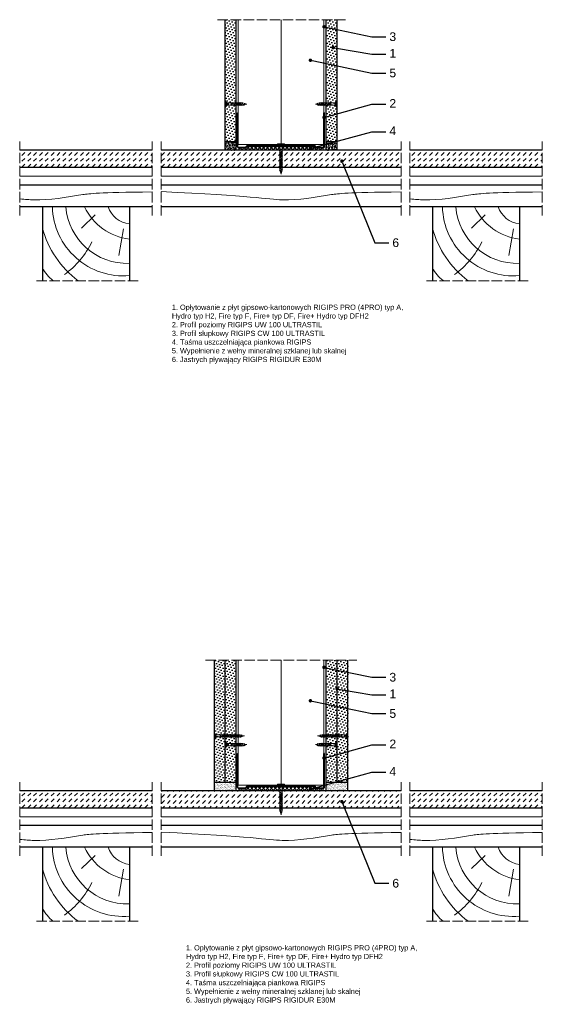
# Model space of a CAD drawing. Header units: millimetres. Extents: x 1324 to 4205, y 472 to 1604.
# Tile 3 of 3: x 3604 to 4205, y 472 to 1604. Entities that reach past the tile are written whole.
import ezdxf
from ezdxf import colors
from ezdxf.entities.mleader import LeaderData, LeaderLine
from ezdxf.math import Vec2, Vec3

# ---------------------------------------------------------------- set-up
doc = ezdxf.new("R2010")
doc.units = ezdxf.units.MM
doc.linetypes.add('ACAD_ISO02W100', pattern=[15, 12, -3])
for name, color, linetype, lineweight in [('_ISOVER WELNA', 7, 'BATTING', 9), ('_RIGIPS AKCESORIA', 7, 'Continuous', 18), ('_RIGIPS G-K', 7, 'Continuous', 25), ('_RIGIPS PROFIL', 7, 'Continuous', 18), ('KRESKOWANIE', 7, 'Continuous', 9), ('OPISY', 7, 'Continuous', 9), ('PRZERYWANA', 7, 'ACAD_ISO02W100', 9)]:
    doc.layers.add(name, color=color, linetype=linetype, lineweight=lineweight)
doc.styles.get("Standard").update_dxf_attribs({"font": 'arial.ttf'})
doc.linetypes.add('BATTING', pattern='A,0.00254,-2.54,[134,ltypeshp.shx,S=2.54,R=0,X=-2.54,Y=0],-5.08,[134,ltypeshp.shx,S=2.54,R=180,X=2.54,Y=0],-2.54', length=10.16254)

# ---------------------------------------------------------------- blocks, each defined once
blk = doc.blocks.new('UW 100 ULTRASTIL')
h = blk.add_hatch()
h.set_pattern_fill('ANSI31', color=256, scale=0.5, style=0)
h.paths.add_polyline_path([(166.8, 2.3), (89.1, 2.3, 0.286951), (88.2, 1.8), (87.9, 1.1, -0.286951), (87, 0.5), (78.8, 0.5, -0.414214), (78.5, 0.8), (78.5, 40), (78, 40), (78, 0.8, 0.414214), (78.8, 0), (87.4, 0, 0.286951), (88.3, 0.6), (88.6, 1.2, -0.286951), (89.5, 1.8), (166.5, 1.8, -0.286951), (167.4, 1.2), (167.7, 0.6, 0.286951), (168.6, 0), (177.2, 0, 0.414214), (178, 0.8), (178, 40), (177.4, 40), (177.4, 0.8, -0.414214), (177.2, 0.5), (168.9, 0.5, -0.286951), (168, 1.1), (167.7, 1.8, 0.286951)])
for p, q in [((78, 0.8), (78, 40)), ((78, 40), (78.5, 40)), ((78.5, 0.8), (78.5, 40)), ((177.4, 0.8), (177.4, 40)), ((178, 40), (177.4, 40)), ((178, 0.8), (178, 40)), ((78.8, 0.5), (87, 0.5)), ((78.8, 0), (87.4, 0)), ((87.9, 1.1), (88.2, 1.8)), ((88.3, 0.6), (88.6, 1.2)), ((89.1, 2.3), (166.8, 2.3)), ((89.5, 1.8), (166.5, 1.8)), ((167.7, 0.6), (167.4, 1.2)), ((168, 1.1), (167.7, 1.8)), ((168.6, 0), (177.2, 0)), ((168.9, 0.5), (177.2, 0.5))]:
    blk.add_line(p, q)
for centre, radius, start, end in [((78.8, 0.8), 0.8, 180, 270), ((78.8, 0.8), 0.25, 180, 270), ((87, 1.6), 1, 270, 334.0435), ((87.4, 1), 1, 270, 334.0435), ((89.1, 1.3), 1, 90, 154.0435), ((89.5, 0.8), 1, 90, 154.0435), ((166.5, 0.8), 1, 25.9565, 90), ((166.8, 1.3), 1, 25.9565, 90), ((168.6, 1), 1, 205.9565, 270), ((168.9, 1.6), 1, 205.9565, 270), ((177.2, 0.8), 0.8, 270, 0), ((177.2, 0.8), 0.25, 270, 0)]:
    blk.add_arc(centre, radius, start, end)
blk = doc.blocks.new('TN 25')
at = {"layer": '_RIGIPS AKCESORIA'}
for p, q in [((0, -0.8), (0, 7.2)), ((0, 7.2), (0.5, 7.2)), ((0.5, 4.8), (0, 4.8)), ((0, 3.5), (1.8, 3.5)), ((0, 2.8), (1.8, 2.8)), ((0.5, 1.6), (0, 1.6)), ((0.5, 7.2), (0.5, 4.8)), ((0.5, -0.8), (0.5, 1.6)), ((1.8, 3.5), (1.8, 4.2)), ((1.8, 2.8), (1.8, 2.2)), ((3, 4.5), (8.5, 4.5)), ((7.5, 2), (3.5, 2)), ((7.1, 4.5), (7.1, 3.2)), ((8, 2), (7.1, 4.5)), ((7.1, 3.2), (7.6, 1.5)), ((7.6, 1.5), (8, 2)), ((9.4, 2), (8, 2)), ((8.5, 4.5), (8.8, 5)), ((9.6, 1.5), (8.5, 4.5)), ((8.8, 5), (9.9, 2)), ((9, 4.5), (10.1, 4.5)), ((9.9, 2), (9.6, 1.5)), ((11, 2), (9.9, 2)), ((10.1, 4.5), (10.4, 5)), ((11.2, 1.5), (10.1, 4.5)), ((10.4, 5), (11.6, 2)), ((10.6, 4.5), (11.7, 4.5)), ((11.6, 2), (11.2, 1.5)), ((12.6, 2), (11.6, 2)), ((11.7, 4.5), (12, 5)), ((12.8, 1.5), (11.7, 4.5)), ((12, 5), (13.1, 2)), ((12.2, 4.5), (13.2, 4.5)), ((13.1, 2), (12.8, 1.5)), ((14.1, 2), (13.1, 2)), ((13.2, 4.5), (13.5, 5)), ((14.3, 1.5), (13.2, 4.5)), ((13.5, 5), (14.7, 2)), ((13.7, 4.5), (14.8, 4.5)), ((14.7, 2), (14.3, 1.5)), ((15.7, 2), (14.7, 2)), ((14.8, 4.5), (15.1, 5)), ((15.9, 1.5), (14.8, 4.5)), ((15.1, 5), (16.3, 2)), ((15.3, 4.5), (16.4, 4.5)), ((16.3, 2), (15.9, 1.5)), ((17.4, 2), (16.3, 2)), ((16.4, 4.5), (16.7, 5)), ((17.6, 1.5), (16.4, 4.5)), ((16.7, 5), (17.9, 2)), ((16.9, 4.5), (18, 4.5)), ((17.9, 2), (17.6, 1.5)), ((18.9, 2), (17.9, 2)), ((18, 4.5), (18.3, 5)), ((19.1, 1.5), (18, 4.5)), ((18.3, 5), (19.5, 2)), ((18.5, 4.5), (19.7, 4.5)), ((19.5, 2), (19.1, 1.5)), ((19.5, 2), (20.6, 2)), ((19.7, 4.5), (20, 5)), ((20.8, 1.5), (19.7, 4.5)), ((20, 5), (21.1, 2)), ((20.2, 4.5), (20.7, 4.5)), ((20.7, 4.5), (22.3, 4)), ((21.1, 2), (20.8, 1.5)), ((21.1, 2), (21.8, 2.1)), ((21.8, 1.8), (21.7, 3.3)), ((21.7, 3.3), (22.1, 2.4)), ((22.1, 2.4), (21.8, 1.8)), ((22.7, 2.4), (22.1, 2.4)), ((22.3, 4), (22.6, 4.4)), ((22.7, 2.4), (22.3, 4)), ((22.6, 4.4), (23, 2.7)), ((22.7, 3.8), (25, 3.2)), ((23, 2.7), (22.7, 2.4)), ((25, 3.2), (23, 2.7)), ((0, -0.8), (0.5, -0.8))]:
    blk.add_line(p, q, dxfattribs=at)
for centre, major_axis, ratio, start_param, end_param in [((3.1, 7.7), (0.17, 3.2), 0.826134, 1.773653, 3.180586), ((0, 0.9), (0, 3.93), 0.848176, -0.720942, -0.151112), ((3.4, -1.6), (0.28, 3.57), 0.832181, 0.035984, 1.430787), ((-2.7, 15.9), (0, 14.8), 0.848176, 3.399396, 3.475072), ((0.6, 4.6), (0, 2.81), 0.848176, 3.475072, 3.862535), ((1.7, 3.2), (0, 0.895), 0.848176, -1.552777, -0.720942), ((1.7, 3.2), (0, 0.895), 0.848176, 3.862535, 4.730408)]:
    blk.add_ellipse(centre, major_axis=major_axis, ratio=ratio, start_param=start_param, end_param=end_param, dxfattribs=at)
blk = doc.blocks.new('TN 35')
at = {"layer": '_RIGIPS AKCESORIA'}
for p, q in [((0, -0.8), (0, 7.2)), ((0, 7.2), (0.5, 7.2)), ((0.5, 4.8), (0, 4.8)), ((0, 3.5), (1.8, 3.5)), ((0, 2.8), (1.8, 2.8)), ((0.5, 1.6), (0, 1.6)), ((0.5, 7.2), (0.5, 4.8)), ((0.5, -0.8), (0.5, 1.6)), ((1.8, 3.5), (1.8, 4.2)), ((1.8, 2.8), (1.8, 2.2)), ((3, 4.5), (8.5, 4.5)), ((7.5, 2), (3.5, 2)), ((7.1, 4.5), (7.1, 3.2)), ((8, 2), (7.1, 4.5)), ((7.1, 3.2), (7.6, 1.5)), ((7.6, 1.5), (8, 2)), ((9.4, 2), (8, 2)), ((8.5, 4.5), (8.8, 5)), ((9.6, 1.5), (8.5, 4.5)), ((8.8, 5), (9.9, 2)), ((9, 4.5), (10.1, 4.5)), ((9.9, 2), (9.6, 1.5)), ((11, 2), (9.9, 2)), ((10.1, 4.5), (10.4, 5)), ((11.2, 1.5), (10.1, 4.5)), ((10.4, 5), (11.6, 2)), ((10.6, 4.5), (11.7, 4.5)), ((11.6, 2), (11.2, 1.5)), ((12.6, 2), (11.6, 2)), ((11.7, 4.5), (12, 5)), ((12.8, 1.5), (11.7, 4.5)), ((12, 5), (13.1, 2)), ((12.2, 4.5), (13.2, 4.5)), ((13.1, 2), (12.8, 1.5)), ((14.1, 2), (13.1, 2)), ((13.2, 4.5), (13.5, 5)), ((14.3, 1.5), (13.2, 4.5)), ((13.5, 5), (14.7, 2)), ((13.7, 4.5), (14.8, 4.5)), ((14.7, 2), (14.3, 1.5)), ((15.7, 2), (14.7, 2)), ((14.8, 4.5), (15.1, 5)), ((15.9, 1.5), (14.8, 4.5)), ((15.1, 5), (16.3, 2)), ((15.3, 4.5), (16.4, 4.5)), ((16.3, 2), (15.9, 1.5)), ((17.4, 2), (16.3, 2)), ((16.4, 4.5), (16.7, 5)), ((17.6, 1.5), (16.4, 4.5)), ((16.7, 5), (17.9, 2)), ((16.9, 4.5), (18, 4.5)), ((17.9, 2), (17.6, 1.5)), ((18.9, 2), (17.8, 2)), ((18, 4.5), (18.3, 5)), ((19.1, 1.5), (18, 4.5)), ((18.3, 5), (19.5, 2)), ((18.5, 4.5), (19.6, 4.5)), ((19.5, 2), (19.1, 1.5)), ((20.5, 2), (19.4, 2)), ((19.6, 4.5), (19.9, 5)), ((20.7, 1.5), (19.6, 4.5)), ((19.9, 5), (21, 2)), ((20.1, 4.5), (21.1, 4.5)), ((21, 2), (20.7, 1.5)), ((22.1, 2), (21, 2)), ((21.1, 4.5), (21.5, 5)), ((22.3, 1.5), (21.1, 4.5)), ((21.5, 5), (22.6, 2)), ((21.7, 4.5), (22.7, 4.5)), ((22.6, 2), (22.3, 1.5)), ((23.7, 2), (22.6, 2)), ((22.7, 4.5), (23, 5)), ((23.9, 1.5), (22.7, 4.5)), ((23, 5), (24.2, 2)), ((23.2, 4.5), (24.3, 4.5)), ((24.2, 2), (23.9, 1.5)), ((25.2, 2), (24.1, 2)), ((24.3, 4.5), (24.6, 5)), ((25.4, 1.5), (24.3, 4.5)), ((24.6, 5), (25.8, 2)), ((24.8, 4.5), (25.9, 4.5)), ((25.8, 2), (25.4, 1.5)), ((26.8, 2), (25.7, 2)), ((25.9, 4.5), (26.2, 5)), ((27, 1.5), (25.9, 4.5)), ((26.2, 5), (27.3, 2)), ((26.4, 4.5), (27.4, 4.5)), ((27.3, 2), (27, 1.5)), ((28.4, 2), (27.3, 2)), ((27.4, 4.5), (27.8, 5)), ((28.6, 1.5), (27.4, 4.5)), ((27.8, 5), (28.9, 2)), ((28, 4.5), (29.1, 4.5)), ((28.9, 2), (28.6, 1.5)), ((28.9, 2), (30.1, 2)), ((29.1, 4.5), (29.4, 5)), ((30.3, 1.5), (29.1, 4.5)), ((29.4, 5), (30.6, 2)), ((29.7, 4.5), (30.1, 4.5)), ((30.1, 4.5), (31.7, 4)), ((30.6, 2), (30.3, 1.5)), ((30.6, 2), (31.3, 2.1)), ((31.3, 1.8), (31.1, 3.3)), ((31.1, 3.3), (31.6, 2.4)), ((31.6, 2.4), (31.3, 1.8)), ((32.1, 2.4), (31.6, 2.4)), ((31.7, 4), (32, 4.4)), ((32.1, 2.4), (31.7, 4)), ((32, 4.4), (32.5, 2.7)), ((32.5, 2.7), (32.1, 2.4)), ((32.2, 3.8), (35, 3.2)), ((35, 3.2), (32.5, 2.7)), ((0, -0.8), (0.5, -0.8))]:
    blk.add_line(p, q, dxfattribs=at)
for centre, major_axis, ratio, start_param, end_param in [((3.1, 7.7), (0.17, 3.2), 0.826134, 1.773653, 3.180586), ((0, 0.9), (0, 3.93), 0.848176, -0.720942, -0.151112), ((3.4, -1.6), (0.28, 3.57), 0.832181, 0.035984, 1.430787), ((-2.7, 15.9), (0, 14.8), 0.848176, 3.399396, 3.475072), ((0.6, 4.6), (0, 2.81), 0.848176, 3.475072, 3.862535), ((1.7, 3.2), (0, 0.895), 0.848176, -1.552777, -0.720942), ((1.7, 3.2), (0, 0.895), 0.848176, 3.862535, 4.730408)]:
    blk.add_ellipse(centre, major_axis=major_axis, ratio=ratio, start_param=start_param, end_param=end_param, dxfattribs=at)
blk = doc.blocks.new('drew kres')
at = {"layer": 'KRESKOWANIE'}
for p, q in [((2017.1, 418.9), (2001.3, 403.8)), ((2049.6, 403), (2044.3, 372.2))]:
    blk.add_line(p, q, dxfattribs=at)
for centre, radius, start, end in [((2049.6, 430.4), 81.6, 181.4719, 274.904), ((2053.9, 433.9), 70.7, 184.4672, 272.1435), ((2064, 455.7), 65, 204.8961, 263.4825), ((2059.8, 437.9), 29.4, 198.9536, 263.6559), ((2063.5, 432), 110.5, 194.5935, 233.3849), ((1921.6, 433), 102.3, 306.0245, 333.8719), ((1998.3, 380.1), 47.2, 207.8359, 231.0916)]:
    blk.add_arc(centre, radius, start, end, dxfattribs=at)
blk = doc.blocks.new('_Dot')
at = {"color": 0, "linetype": 'ByBlock', "lineweight": -2}
blk.add_line((-0.5, 0), (-1, 0), dxfattribs=at)
at = {"color": 0, "linetype": 'ByBlock', "const_width": 0.5}
blk.add_lwpolyline([(-0.25, 0, 1), (0.25, 0, 1)], format="xyb", close=True, dxfattribs=at)

msp = doc.modelspace()

# ---------------------------------------------------------------- hatches: boundary and pattern name
at = {"layer": '_RIGIPS G-K'}
h = msp.add_hatch(dxfattribs=at)
h.set_pattern_fill('DOTS', color=256, scale=2, angle=45, style=0)
h.set_pattern_definition([(45, (2253.6876, 20), (-1.122532, 3.367596), [0, -3.175])])
h.paths.add_polyline_path([(3853, 1604.1), (3840.5, 1604.1), (3840.5, 1464.1), (3853, 1464.1)])
h = msp.add_hatch(dxfattribs=at)
h.set_pattern_fill('DOTS', color=256, scale=2, angle=45, style=0)
h.set_pattern_definition([(45, (2306.6876, 20), (-1.122532, 3.367596), [0, -3.175])])
h.paths.add_polyline_path([(3969.5, 1604.1), (3957, 1604.1), (3957, 1464.1), (3969.5, 1464.1)])
h = msp.add_hatch(dxfattribs=at)
h.set_pattern_fill('AR-SAND', color=256, scale=0.05, style=0)
h.set_pattern_definition([(37.5, (2253.6876, 20), (-0.0800016, 2.4470662), [0, -1.9304, 0, -2.159, 0, -2.06375]), (7.5, (2253.6876, 20), (2.2476164, 3.5841255), [0, -1.0414, 0, -1.7399, 0, -0.66675]), (327.5, (2252.1255, 20), (3.9549619, 0.007186), [0, -0.635, 0, -2.286, 0, -2.9845]), (317.5, (2252.1255, 20), (3.817782, 1.1146466), [0, -0.3175, 0, -1.4986, 0, -1.7145])])
h.paths.add_polyline_path([(3853, 1464.1), (3840.5, 1464.1), (3840.5, 1454.1), (3853, 1454.1)])
h = msp.add_hatch(dxfattribs=at)
h.set_pattern_fill('AR-SAND', color=256, scale=0.05, style=0)
h.set_pattern_definition([(37.5, (2306.6876, 20), (-0.0800016, 2.4470662), [0, -1.9304, 0, -2.159, 0, -2.06375]), (7.5, (2306.6876, 20), (2.2476164, 3.5841255), [0, -1.0414, 0, -1.7399, 0, -0.66675]), (327.5, (2305.1255, 20), (3.9549619, 0.007186), [0, -0.635, 0, -2.286, 0, -2.9845]), (317.5, (2305.1255, 20), (3.817782, 1.1146466), [0, -0.3175, 0, -1.4986, 0, -1.7145])])
h.paths.add_polyline_path([(3969.5, 1464.1), (3957, 1464.1), (3957, 1454.1), (3969.5, 1454.1)])
h = msp.add_hatch(dxfattribs=at)
h.set_pattern_fill('DOTS', color=256, scale=2, angle=45, style=0)
h.set_pattern_definition([(45, (2241.1876, -716.3024), (-1.122532, 3.367596), [0, -3.175])])
h.paths.add_polyline_path([(3840.5, 867.8), (3828, 867.8), (3828, 727.8), (3840.5, 727.8)])
h = msp.add_hatch(dxfattribs=at)
h.set_pattern_fill('DOTS', color=256, scale=2, angle=45, style=0)
h.set_pattern_definition([(45, (2253.6876, -716.3024), (-1.122532, 3.367596), [0, -3.175])])
h.paths.add_polyline_path([(3853, 867.8), (3840.5, 867.8), (3840.5, 727.8), (3853, 727.8)])
h = msp.add_hatch(dxfattribs=at)
h.set_pattern_fill('DOTS', color=256, scale=2, angle=45, style=0)
h.set_pattern_definition([(45, (2306.6876, -716.3024), (-1.122532, 3.367596), [0, -3.175])])
h.paths.add_polyline_path([(3969.5, 867.8), (3957, 867.8), (3957, 727.8), (3969.5, 727.8)])
h = msp.add_hatch(dxfattribs=at)
h.set_pattern_fill('DOTS', color=256, scale=2, angle=45, style=0)
h.set_pattern_definition([(45, (2319.1876, -716.3024), (-1.122532, 3.367596), [0, -3.175])])
h.paths.add_polyline_path([(3982, 867.8), (3969.5, 867.8), (3969.5, 727.8), (3982, 727.8)])
h = msp.add_hatch(dxfattribs=at)
h.set_pattern_fill('AR-SAND', color=256, scale=0.05, style=0)
h.set_pattern_definition([(37.5, (1626.6876, -408.2415), (-0.0800016, 2.4470662), [0, -1.9304, 0, -2.159, 0, -2.06375]), (7.5, (1626.6876, -408.2415), (2.2476164, 3.5841255), [0, -1.0414, 0, -1.7399, 0, -0.66675]), (327.5, (1625.1255, -408.2415), (3.9549619, 0.007186), [0, -0.635, 0, -2.286, 0, -2.9845]), (317.5, (1625.1255, -408.2415), (3.8177823, 1.1146466), [0, -0.3175, 0, -1.4986, 0, -1.7145])])
h.paths.add_polyline_path([(3853, 727.8), (3828, 727.8), (3828, 717.8), (3853, 717.8)])
h = msp.add_hatch(dxfattribs=at)
h.set_pattern_fill('AR-SAND', color=256, scale=0.05, style=0)
h.set_pattern_definition([(37.5, (1629.6876, -408.2415), (-0.0800016, 2.4470662), [0, -1.9304, 0, -2.159, 0, -2.06375]), (7.5, (1629.6876, -408.2415), (2.2476164, 3.5841255), [0, -1.0414, 0, -1.7399, 0, -0.66675]), (327.5, (1628.1255, -408.2415), (3.9549619, 0.007186), [0, -0.635, 0, -2.286, 0, -2.9845]), (317.5, (1628.1255, -408.2415), (3.8177823, 1.1146466), [0, -0.3175, 0, -1.4986, 0, -1.7145])])
h.paths.add_polyline_path([(3982, 727.8), (3957, 727.8), (3957, 717.8), (3982, 717.8)])
at = {"layer": 'KRESKOWANIE'}
h = msp.add_hatch(dxfattribs=at)
h.set_pattern_fill('DASH', color=256, scale=1.5, angle=45, style=0)
h.set_pattern_definition([(45, (2280.1876, 9e-13), (4e-16, 6.735192), [4.7625, -4.7625])])
h.paths.add_polyline_path([(3757, 1454.1), (3604.5, 1454.1), (3604.5, 1434.1), (3757, 1434.1)])
h = msp.add_hatch(dxfattribs=at)
h.set_pattern_fill('DASH', color=256, scale=1.5, angle=45, style=0)
h.set_pattern_definition([(45, (1012.8427, 0), (4e-16, 6.735192), [4.7625, -4.7625])])
h.paths.add_polyline_path([(4043, 1454.1), (3767, 1454.1), (3767, 1434.1), (4043, 1434.1)])
h = msp.add_hatch(dxfattribs=at)
h.set_pattern_fill('ANSI37', color=256, angle=90, style=0)
h.set_pattern_definition([(135, (1954.1876, 20), (-2.245064, -2.245064), []), (225, (1954.1876, 20), (2.245064, -2.245064), [])])
h.paths.add_polyline_path([(3944.7, 1457.7), (3944.4, 1458.4, 0.286951), (3943.5, 1458.9), (3866.5, 1458.9, 0.286951), (3865.6, 1458.4), (3865.2, 1457.7, -0.286951), (3864.3, 1457.1), (3856.4, 1457.1), (3856.4, 1454.1), (3953.6, 1454.1), (3953.6, 1457.1), (3945.6, 1457.1, -0.286951)])
h = msp.add_hatch(dxfattribs=at)
h.set_pattern_fill('DASH', color=256, scale=1.5, angle=45, style=0)
h.set_pattern_definition([(45, (2728.6714, 9e-13), (4e-16, 6.735192), [4.7625, -4.7625])])
h.paths.add_polyline_path([(4205.4, 1454.1), (4053, 1454.1), (4053, 1434.1), (4205.4, 1434.1)])
h = msp.add_hatch(dxfattribs=at)
h.set_pattern_fill('DASH', color=256, scale=1.5, angle=45, style=0)
h.set_pattern_definition([(45, (2280.1876, -736.3024), (4e-16, 6.735192), [4.7625, -4.7625])])
h.paths.add_polyline_path([(3757, 717.8), (3604.5, 717.8), (3604.5, 697.8), (3757, 697.8)])
h = msp.add_hatch(dxfattribs=at)
h.set_pattern_fill('DASH', color=256, scale=1.5, angle=45, style=0)
h.set_pattern_definition([(45, (1012.8427, -428.2415), (4e-16, 6.735192), [4.7625, -4.7625])])
h.paths.add_polyline_path([(4043, 717.8), (3767, 717.8), (3767, 697.8), (4043, 697.8)])
h = msp.add_hatch(dxfattribs=at)
h.set_pattern_fill('ANSI37', color=256, angle=90, style=0)
h.set_pattern_definition([(135, (1954.1876, -716.3024), (-2.245064, -2.245064), []), (225, (1954.1876, -716.3024), (2.245064, -2.245064), [])])
h.paths.add_polyline_path([(3944.7, 721.4), (3944.4, 722.1, 0.286951), (3943.5, 722.6), (3866.5, 722.6, 0.286951), (3865.6, 722.1), (3865.2, 721.4, -0.286951), (3864.3, 720.8), (3856.4, 720.8), (3856.4, 717.8), (3953.6, 717.8), (3953.6, 720.8), (3945.6, 720.8, -0.286951)])
h = msp.add_hatch(dxfattribs=at)
h.set_pattern_fill('DASH', color=256, scale=1.5, angle=45, style=0)
h.set_pattern_definition([(45, (2728.6714, -736.3024), (4e-16, 6.735192), [4.7625, -4.7625])])
h.paths.add_polyline_path([(4205.4, 717.8), (4053, 717.8), (4053, 697.8), (4205.4, 697.8)])

# ---------------------------------------------------------------- linework, layer by layer
for p, q in [((3757, 1454.1), (3604.5, 1454.1)), ((4043, 1454.1), (3767, 1454.1)), ((4205.4, 1454.1), (4053, 1454.1)), ((3757, 1434.1), (3604.5, 1434.1)), ((4043, 1434.1), (3767, 1434.1)), ((4205.4, 1434.1), (4053, 1434.1)), ((3757, 1414.1), (3604.5, 1414.1)), ((4043, 1414.1), (3767, 1414.1)), ((4205.4, 1414.1), (4053, 1414.1)), ((3757, 1389.1), (3604.5, 1389.1)), ((3630.7, 1389.1), (3630.7, 1304.1)), ((3730.7, 1389.1), (3730.7, 1304.1)), ((4043, 1389.1), (3767, 1389.1)), ((4205.4, 1389.1), (4053, 1389.1)), ((4079.2, 1389.1), (4079.2, 1304.1)), ((4179.2, 1389.1), (4179.2, 1304.1)), ((3757, 717.8), (3604.5, 717.8)), ((4043, 717.8), (3767, 717.8)), ((4205.4, 717.8), (4053, 717.8)), ((3757, 697.8), (3604.5, 697.8)), ((4043, 697.8), (3767, 697.8)), ((4205.4, 697.8), (4053, 697.8)), ((3757, 677.8), (3604.5, 677.8)), ((4043, 677.8), (3767, 677.8)), ((4205.4, 677.8), (4053, 677.8)), ((3757, 652.8), (3604.5, 652.8)), ((3630.7, 652.8), (3630.7, 567.8)), ((3730.7, 652.8), (3730.7, 567.8)), ((4043, 652.8), (3767, 652.8)), ((4205.4, 652.8), (4053, 652.8)), ((4079.2, 652.8), (4079.2, 567.8)), ((4179.2, 652.8), (4179.2, 567.8))]:
    msp.add_line(p, q)
at = {"layer": '_ISOVER WELNA', "ltscale": 4.8}
for p, q in [((3905, 1604.1), (3905, 1459.5)), ((3905, 867.8), (3905, 723.2))]:
    msp.add_line(p, q, dxfattribs=at)
at = {"layer": '_ISOVER WELNA', "ltscale": 0.95}
for p, q in [((3604.5, 1424.1), (3757, 1424.1)), ((3767, 1424.1), (4043, 1424.1)), ((4053, 1424.1), (4205.4, 1424.1)), ((3604.5, 687.8), (3757, 687.8)), ((3767, 687.8), (4043, 687.8)), ((4053, 687.8), (4205.4, 687.8))]:
    msp.add_line(p, q, dxfattribs=at)
at = {"layer": '_RIGIPS G-K'}
for p, q in [((3840.5, 1604.1), (3840.5, 1454.1)), ((3853, 1604.1), (3853, 1454.1)), ((3957, 1454.1), (3957, 1604.1)), ((3969.5, 1454.1), (3969.5, 1604.1)), ((3840.5, 1464.1), (3853, 1464.1)), ((3957, 1464.1), (3969.5, 1464.1)), ((3828, 867.8), (3828, 717.8)), ((3840.5, 867.8), (3840.5, 727.8)), ((3853, 867.8), (3853, 717.8)), ((3957, 717.8), (3957, 867.8)), ((3969.5, 727.8), (3969.5, 867.8)), ((3982, 717.8), (3982, 867.8)), ((3828, 727.8), (3853, 727.8)), ((3957, 727.8), (3982, 727.8))]:
    msp.add_line(p, q, dxfattribs=at)
at = {"layer": '_RIGIPS PROFIL', "lineweight": 9}
for p, q in [((3855.6, 1604.1), (3855.6, 1460.5)), ((3954.4, 1604.1), (3954.4, 1460.5)), ((3954.4, 1460.5), (3855.6, 1460.5)), ((3855.6, 867.8), (3855.6, 724.2)), ((3954.4, 867.8), (3954.4, 724.2)), ((3954.4, 724.2), (3855.6, 724.2))]:
    msp.add_line(p, q, dxfattribs=at)
at = {"layer": 'KRESKOWANIE'}
for p, q in [((3856.4, 1457.1), (3856.4, 1454.1)), ((3953.6, 1457.1), (3953.6, 1454.1)), ((3856.4, 720.8), (3856.4, 717.8)), ((3953.6, 720.8), (3953.6, 717.8))]:
    msp.add_line(p, q, dxfattribs=at)
for points, knots in [([(3604.5, 1398.2), (3611, 1397.6), (3634.4, 1395.4), (3666.3, 1401.8), (3693.1, 1405.3), (3757, 1406.2)], [44.764065, 44.764065, 44.764065, 44.764065, 59.146745, 116.016123, 140.325128, 140.325128, 140.325128, 140.325128]), ([(3767, 1406.5), (3872.1, 1401.8), (3907.7, 1392.9), (3952.3, 1401.8), (3979.1, 1405.3), (4043, 1406.2)], [6.686545, 6.686545, 6.686545, 6.686545, 59.146745, 116.016123, 140.325128, 140.325128, 140.325128, 140.325128]), ([(4053, 1398.2), (4059.5, 1397.6), (4082.9, 1395.4), (4114.8, 1401.8), (4141.6, 1405.3), (4205.4, 1406.2)], [44.764065, 44.764065, 44.764065, 44.764065, 59.146745, 116.016123, 140.325128, 140.325128, 140.325128, 140.325128]), ([(3604.5, 661.9), (3611, 661.3), (3634.4, 659.1), (3666.3, 665.5), (3693.1, 669), (3757, 669.9)], [44.764065, 44.764065, 44.764065, 44.764065, 59.146745, 116.016123, 140.325128, 140.325128, 140.325128, 140.325128]), ([(3767, 670.2), (3872.1, 665.5), (3907.7, 656.6), (3952.3, 665.5), (3979.1, 669), (4043, 669.9)], [6.686545, 6.686545, 6.686545, 6.686545, 59.146745, 116.016123, 140.325128, 140.325128, 140.325128, 140.325128]), ([(4053, 661.9), (4059.5, 661.3), (4082.9, 659.1), (4114.8, 665.5), (4141.6, 669), (4205.4, 669.9)], [44.764065, 44.764065, 44.764065, 44.764065, 59.146745, 116.016123, 140.325128, 140.325128, 140.325128, 140.325128])]:
    msp.add_open_spline(points, degree=3, knots=knots, dxfattribs=at)
at = {"layer": 'PRZERYWANA'}
for p, q in [((3832, 1604.1), (3981, 1604.1)), ((3604.5, 1379.1), (3604.5, 1464.1)), ((3757, 1379.1), (3757, 1464.1)), ((3767, 1379.1), (3767, 1464.1)), ((4043, 1379.1), (4043, 1464.1)), ((4053, 1379.1), (4053, 1464.1)), ((4053, 1379.1), (4053, 1464.1)), ((4205.4, 1379.1), (4205.4, 1464.1)), ((3740.7, 1304.1), (3620.7, 1304.1)), ((4189.2, 1304.1), (4069.2, 1304.1)), ((3818, 867.8), (3992, 867.8)), ((3604.5, 642.8), (3604.5, 727.8)), ((3757, 642.8), (3757, 727.8)), ((3767, 642.8), (3767, 727.8)), ((4043, 642.8), (4043, 727.8)), ((4053, 642.8), (4053, 727.8)), ((4205.4, 642.8), (4205.4, 727.8)), ((3740.7, 567.8), (3620.7, 567.8)), ((4189.2, 567.8), (4069.2, 567.8))]:
    msp.add_line(p, q, dxfattribs=at)

# ---------------------------------------------------------------- block references
for p in [(3777, 1457.1), (3777, 720.8)]:
    msp.add_blockref('UW 100 ULTRASTIL', p)
at = {"layer": '_RIGIPS AKCESORIA'}
for name, p in [('TN 25', (3840.5, 1503.9)), ('TN 35', (3828, 777.6)), ('TN 25', (3840.5, 767.6))]:
    msp.add_blockref(name, p, dxfattribs=at)
at = {"layer": '_RIGIPS AKCESORIA', "xscale": -1}
for name, p in [('TN 25', (3969.5, 1503.9)), ('TN 35', (3982, 777.6)), ('TN 25', (3969.5, 767.6))]:
    msp.add_blockref(name, p, dxfattribs=at)
at = {"layer": '_RIGIPS AKCESORIA', "rotation": 270}
for p in [(3901.8, 1461.5), (3901.8, 725.2)]:
    msp.add_blockref('TN 35', p, dxfattribs=at)
at = {"layer": 'KRESKOWANIE'}
for p in [(1674.1, 960.8), (2122.6, 960.8), (1674.1, 224.5), (2122.6, 224.5)]:
    msp.add_blockref('drew kres', p, dxfattribs=at)

# ---------------------------------------------------------------- texts
at = {"char_height": 6, "attachment_point": 1}
for insert, width in [((3779.5, 1276.6), 272.387), ((3795.7, 540.3), 271.384)]:
    msp.add_mtext('1. Opłytowanie z płyt gipsowo-kartonowych RIGIPS PRO (4PRO) typ A, Hydro typ H2, Fire typ F, Fire+ typ DF, Fire+ Hydro typ DFH2\\P2. Profil poziomy RIGIPS UW 100 ULTRASTIL\\P3. Profil słupkowy RIGIPS CW 100 ULTRASTIL\\P4. Taśma uszczelniająca piankowa RIGIPS\\P5. Wypełnienie z wełny mineralnej szklanej lub skalnej\\P6. Jastrych pływający RIGIPS RIGIDUR E30M', dxfattribs=dict(at, insert=insert, width=width))

# ---------------------------------------------------------------- leaders
at = {"layer": 'OPISY'}
ml = msp.add_multileader_mtext('Standard', dxfattribs=at)
ml.set_content('3', color=256)
ml.set_leader_properties()
ml.set_arrow_properties(name='DOT')
ml.build(insert=Vec2(0, 0))
ctx = ml.context
ctx.base_point, ctx.char_height, ctx.landing_gap_size, ctx.plane_origin = Vec3(4025.6, 1584.5), 10, 4, Vec3(3833, 1728.2)
notes = []
notes.append((ctx, [(0, (1, 1, 0), (4009.6, 1584.5), (1, 0), 16, [(0, [(3954.4, 1596)], 0, [])])]))
ctx.mtext.insert, ctx.mtext.flow_direction = Vec3(4029.6, 1589.6), 5
ml = msp.add_multileader_mtext('Standard', dxfattribs=at)
ml.set_content('1', color=256)
ml.set_leader_properties()
ml.set_arrow_properties(name='DOT')
ml.build(insert=Vec2(0, 0))
ctx = ml.context
ctx.base_point, ctx.char_height, ctx.landing_gap_size, ctx.plane_origin = Vec3(4025.6, 1564.5), 10, 4, Vec3(3833, 1708.2)
notes.append((ctx, [(0, (1, 1, 0), (4009.6, 1564.5), (1, 0), 16, [(0, [(3965, 1572.1)], 0, [])])]))
ctx.mtext.insert, ctx.mtext.flow_direction = Vec3(4029.6, 1570.5), 5
ml = msp.add_multileader_mtext('Standard', dxfattribs=at)
ml.set_content('5', color=256)
ml.set_leader_properties()
ml.set_arrow_properties(name='DOT')
ml.build(insert=Vec2(0, 0))
ctx = ml.context
ctx.base_point, ctx.char_height, ctx.landing_gap_size, ctx.plane_origin = Vec3(4025.6, 1542.8), 10, 4, Vec3(3833, 1686.5)
notes.append((ctx, [(0, (1, 1, 0), (4009.6, 1542.8), (1, 0), 16, [(0, [(3938.8, 1557.5)], 0, [])])]))
ctx.mtext.insert, ctx.mtext.flow_direction = Vec3(4029.6, 1547.9), 5
ml = msp.add_multileader_mtext('Standard', dxfattribs=at)
ml.set_content('2', color=256)
ml.set_leader_properties()
ml.set_arrow_properties(name='DOT')
ml.build(insert=Vec2(0, 0))
ctx = ml.context
ctx.base_point, ctx.char_height, ctx.landing_gap_size, ctx.plane_origin = Vec3(4025.6, 1506.9), 10, 4, Vec3(3833, 1650.6)
notes.append((ctx, [(0, (1, 1, 0), (4009.6, 1506.9), (1, 0), 16, [(0, [(3954.4, 1491.8)], 0, [])])]))
ctx.mtext.insert, ctx.mtext.flow_direction = Vec3(4029.6, 1512.9), 5
ml = msp.add_multileader_mtext('Standard', dxfattribs=at)
ml.set_content('4', color=256)
ml.set_leader_properties()
ml.set_arrow_properties(name='DOT')
ml.build(insert=Vec2(0, 0))
ctx = ml.context
ctx.base_point, ctx.char_height, ctx.landing_gap_size, ctx.plane_origin = Vec3(4025.6, 1475.4), 10, 4, Vec3(3833, 1619)
notes.append((ctx, [(0, (1, 1, 0), (4009.6, 1475.4), (1, 0), 16, [(0, [(3938.8, 1456.2)], 0, [])])]))
ctx.mtext.insert, ctx.mtext.flow_direction = Vec3(4029.6, 1481.4), 5
ml = msp.add_multileader_mtext('Standard', dxfattribs=at)
ml.set_content('6', color=256)
ml.set_leader_properties()
ml.set_arrow_properties(name='DOT')
ml.build(insert=Vec2(0, 0))
ctx = ml.context
ctx.base_point, ctx.char_height, ctx.landing_gap_size, ctx.plane_origin = Vec3(4029, 1347.7), 10, 4, Vec3(3836.4, 1491.4)
notes.append((ctx, [(0, (1, 1, 0), (4013, 1347.7), (1, 0), 16, [(0, [(3975, 1441.5)], 0, [])])]))
ctx.mtext.insert, ctx.mtext.flow_direction = Vec3(4033, 1352.8), 5
ml = msp.add_multileader_mtext('Standard', dxfattribs=at)
ml.set_content('3', color=256)
ml.set_leader_properties()
ml.set_arrow_properties(name='DOT')
ml.build(insert=Vec2(0, 0))
ctx = ml.context
ctx.base_point, ctx.char_height, ctx.landing_gap_size, ctx.plane_origin = Vec3(4025.6, 848.2), 10, 4, Vec3(3833, 991.8)
notes.append((ctx, [(0, (1, 1, 0), (4009.6, 848.2), (1, 0), 16, [(0, [(3954.4, 859.7)], 0, [])])]))
ctx.mtext.insert, ctx.mtext.flow_direction = Vec3(4029.6, 853.3), 5
ml = msp.add_multileader_mtext('Standard', dxfattribs=at)
ml.set_content('1', color=256)
ml.set_leader_properties()
ml.set_arrow_properties(name='DOT')
ml.build(insert=Vec2(0, 0))
ctx = ml.context
ctx.base_point, ctx.char_height, ctx.landing_gap_size, ctx.plane_origin = Vec3(4025.6, 828.2), 10, 4, Vec3(3833, 971.9)
notes.append((ctx, [(0, (1, 1, 0), (4009.6, 828.2), (1, 0), 16, [(0, [(3969.5, 835)], 0, [])])]))
ctx.mtext.insert, ctx.mtext.flow_direction = Vec3(4029.6, 834.2), 5
ml = msp.add_multileader_mtext('Standard', dxfattribs=at)
ml.set_content('5', color=256)
ml.set_leader_properties()
ml.set_arrow_properties(name='DOT')
ml.build(insert=Vec2(0, 0))
ctx = ml.context
ctx.base_point, ctx.char_height, ctx.landing_gap_size, ctx.plane_origin = Vec3(4025.6, 806.5), 10, 4, Vec3(3833, 950.2)
notes.append((ctx, [(0, (1, 1, 0), (4009.6, 806.5), (1, 0), 16, [(0, [(3938.8, 821.2)], 0, [])])]))
ctx.mtext.insert, ctx.mtext.flow_direction = Vec3(4029.6, 811.6), 5
ml = msp.add_multileader_mtext('Standard', dxfattribs=at)
ml.set_content('2', color=256)
ml.set_leader_properties()
ml.set_arrow_properties(name='DOT')
ml.build(insert=Vec2(0, 0))
ctx = ml.context
ctx.base_point, ctx.char_height, ctx.landing_gap_size, ctx.plane_origin = Vec3(4025.6, 770.6), 10, 4, Vec3(3833, 914.3)
notes.append((ctx, [(0, (1, 1, 0), (4009.6, 770.6), (1, 0), 16, [(0, [(3954.4, 755.5)], 0, [])])]))
ctx.mtext.insert, ctx.mtext.flow_direction = Vec3(4029.6, 776.6), 5
ml = msp.add_multileader_mtext('Standard', dxfattribs=at)
ml.set_content('4', color=256)
ml.set_leader_properties()
ml.set_arrow_properties(name='DOT')
ml.build(insert=Vec2(0, 0))
ctx = ml.context
ctx.base_point, ctx.char_height, ctx.landing_gap_size, ctx.plane_origin = Vec3(4025.6, 739.1), 10, 4, Vec3(3833, 882.7)
notes.append((ctx, [(0, (1, 1, 0), (4009.6, 739.1), (1, 0), 16, [(0, [(3938.8, 719.9)], 0, [])])]))
ctx.mtext.insert, ctx.mtext.flow_direction = Vec3(4029.6, 745.1), 5
ml = msp.add_multileader_mtext('Standard', dxfattribs=at)
ml.set_content('6', color=256)
ml.set_leader_properties()
ml.set_arrow_properties(name='DOT')
ml.build(insert=Vec2(0, 0))
ctx = ml.context
ctx.base_point, ctx.char_height, ctx.landing_gap_size, ctx.plane_origin = Vec3(4029, 611.4), 10, 4, Vec3(3836.4, 755.1)
notes.append((ctx, [(0, (1, 1, 0), (4013, 611.4), (1, 0), 16, [(0, [(3975, 705.2)], 0, [])])]))
ctx.mtext.insert, ctx.mtext.flow_direction = Vec3(4033, 616.5), 5
for ctx, leaders in notes:
    for number, flags, end, landing, length, lines in leaders:
        leader = LeaderData()
        leader.index, (leader.has_last_leader_line, leader.has_dogleg_vector, leader.attachment_direction) = number, flags
        leader.last_leader_point, leader.dogleg_vector, leader.dogleg_length = Vec3(end), Vec3(landing), length
        for number, points, colour, breaks in lines:
            line = LeaderLine()
            line.index, line.vertices, line.color, line.breaks = number, Vec3.list(points), colors.encode_raw_color(colour), breaks
            leader.lines.append(line)
        ctx.leaders.append(leader)

doc.saveas('drawing.dxf')
